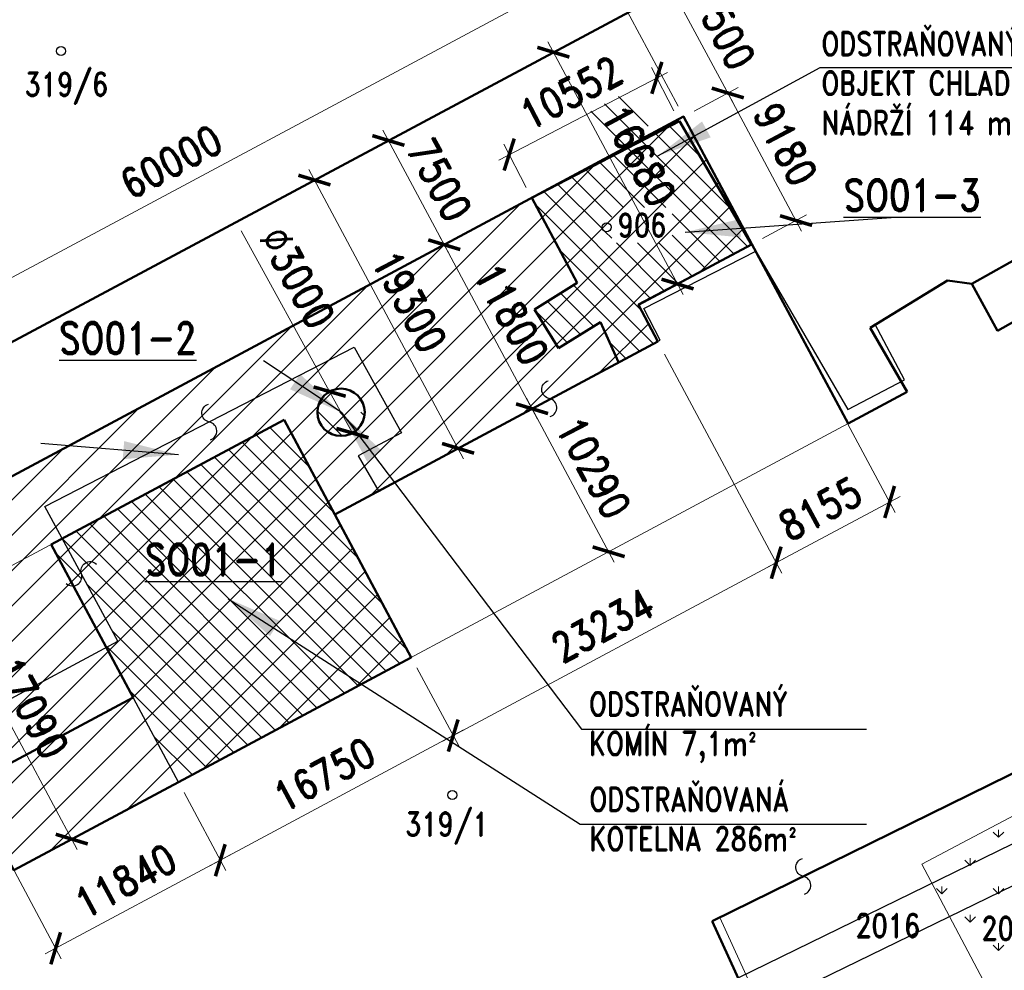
# Model space of a CAD drawing. Header units: millimetres. Extents: x -156521 to 298750130, y -256155368 to 337239.
# Tile 49 of 74: x 79823 to 142254, y 119086 to 179381. Entities that reach past the tile are written whole.
import ezdxf
from ezdxf.lldxf.tags import DXFTag

# ---------------------------------------------------------------- set-up
doc = ezdxf.new("R2010")
doc.units = ezdxf.units.MM
for name, color, linetype, lineweight in [('IN_C_TENKA', 7, 'Continuous', 18), ('IN_KOTY', 4, 'Continuous', 13), ('IN_SRAFY', 8, 'Continuous', 9)]:
    doc.layers.add(name, color=color, linetype=linetype, lineweight=lineweight)
for name, color, linetype in [('IN_HELP', 6, 'Continuous'), ('IN_NS_CARKOVANA', 20, 'DASHED'), ('IN_TEXT', 7, 'Continuous'), ('KATASTR', 116, 'Continuous')]:
    doc.layers.add(name, color=color, linetype=linetype)
doc.styles.add('Koty', font='romand.shx', dxfattribs={"width": 0.8})
doc.styles.add('ROMAND', font='romand.shx', dxfattribs={"width": 0.85})
tags = doc.linetypes.add('DASHED', pattern=[4.5, 3, -1.5]).pattern_tags.tags
tags[6:7] = [DXFTag(74, 4), DXFTag(75, 0), DXFTag(340, '0'), DXFTag(46, 0.0), DXFTag(50, 0.0), DXFTag(44, 0.0), DXFTag(45, 0.0)]
tags[4:5] = [DXFTag(74, 4), DXFTag(75, 0), DXFTag(340, '0'), DXFTag(46, 0.0), DXFTag(50, 0.0), DXFTag(44, 0.0), DXFTag(45, 0.0)]
tags = doc.linetypes.add('DOT2', pattern=[0.875, 0.125, -0.75]).pattern_tags.tags
tags[6:7] = [DXFTag(74, 4), DXFTag(75, 0), DXFTag(340, '0'), DXFTag(46, 0.0), DXFTag(50, 0.0), DXFTag(44, 0.0), DXFTag(45, 0.0)]
tags[4:5] = [DXFTag(74, 4), DXFTag(75, 0), DXFTag(340, '0'), DXFTag(46, 0.0), DXFTag(50, 0.0), DXFTag(44, 0.0), DXFTag(45, 0.0)]
doc.dimstyles.new('IP 1_100', dxfattribs={"dimscale": 100, "dimtxt": 2.5, "dimasz": 2, "dimexe": 1, "dimexo": 1, "dimgap": 1, "dimtad": 1, "dimtoh": 1, "dimdec": 0, "dimzin": 0, "dimdsep": 46, "dimtxsty": 'ROMAND', "dimblk": 'ARCHTICK', "dimcen": 0.09, "dimclrt": 7, "dimadec": 0, "dimazin": 0, "dimtfac": 1, "dimtdec": 4, "dimtofl": 0, "dimtmove": 2, "dimatfit": 3, "dimfxl": 1, "dimtolj": 1, "dimtzin": 0, "dimarcsym": 0})

# ---------------------------------------------------------------- blocks, each defined once
blk = doc.blocks.new('_ArchTick')
at = {"color": 0, "linetype": 'ByBlock', "lineweight": 13, "transparency": 33554687, "const_width": 0.15}
blk.add_lwpolyline([(-0.5, -0.5), (0.5, 0.5)], dxfattribs=at)
blk = doc.blocks.new('*136')
at = {"layer": 'IN_KOTY', "ltscale": 700, "transparency": 16777216}
for p, q in [((102847, 172381), (107095, 164447)), ((100543, 170297), (103862, 172074)), ((104083, 163685), (107402, 165462))]:
    blk.add_line(p, q, dxfattribs=at)
at = {"layer": 'IN_KOTY', "ltscale": 700, "transparency": 16777216, "xscale": 1500, "yscale": 1500, "zscale": 1500}
for p, rotation in [((103201, 171720), 118.1623736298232), ((106741, 165108), 298.1623736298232)]:
    blk.add_blockref('_ArchTick', p, dxfattribs=dict(at, rotation=rotation))
at = {"layer": 'IN_KOTY', "color": 7, "ltscale": 700, "transparency": 16777216, "insert": (106459, 169210), "char_height": 1875, "width": 4767.36, "attachment_point": 5, "rotation": 298.16237, "style": 'ROMAND'}
blk.add_mtext('\\A1;7500', dxfattribs=at)
blk = doc.blocks.new('*137')
at = {"layer": 'IN_KOTY', "ltscale": 700, "transparency": 16777216}
for p, q in [((104083, 163685), (107402, 165462)), ((106387, 165769), (112664, 154044)), ((111018, 154013), (112971, 155059))]:
    blk.add_line(p, q, dxfattribs=at)
at = {"layer": 'IN_KOTY', "ltscale": 700, "transparency": 16777216, "xscale": 1500, "yscale": 1500, "zscale": 1500}
for p, rotation in [((106741, 165108), 118.1623736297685), ((112310, 154705), 298.1623736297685)]:
    blk.add_blockref('_ArchTick', p, dxfattribs=dict(at, rotation=rotation))
at = {"layer": 'IN_KOTY', "color": 7, "ltscale": 700, "transparency": 16777216, "insert": (111013, 160703), "char_height": 1875, "width": 5719.13, "attachment_point": 5, "rotation": 298.16237, "style": 'ROMAND'}
blk.add_mtext('\\A1;11800', dxfattribs=at)
blk = doc.blocks.new('*138')
at = {"layer": 'IN_KOTY', "ltscale": 700, "transparency": 16777216}
for p, q in [((111018, 154013), (112971, 155059)), ((111956, 155366), (117521, 144972)), ((116989, 145538), (117828, 145987))]:
    blk.add_line(p, q, dxfattribs=at)
at = {"layer": 'IN_KOTY', "ltscale": 700, "transparency": 16777216, "xscale": 1500, "yscale": 1500, "zscale": 1500}
for p, rotation in [((112310, 154705), 118.1623736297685), ((117167, 145633), 298.1623736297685)]:
    blk.add_blockref('_ArchTick', p, dxfattribs=dict(at, rotation=rotation))
at = {"layer": 'IN_KOTY', "color": 7, "ltscale": 700, "transparency": 16777216, "insert": (116226, 150965), "char_height": 1875, "width": 5885.77, "attachment_point": 5, "rotation": 298.16237, "style": 'ROMAND'}
blk.add_mtext('\\A1;10290', dxfattribs=at)
blk = doc.blocks.new('*139')
at = {"layer": 'IN_KOTY', "ltscale": 700, "transparency": 16777216}
for p, q in [((100898, 170487), (97849, 168855)), ((98156, 169870), (107973, 151532)), ((110007, 153472), (106958, 151839))]:
    blk.add_line(p, q, dxfattribs=at)
at = {"layer": 'IN_KOTY', "ltscale": 700, "transparency": 16777216, "xscale": 1500, "yscale": 1500, "zscale": 1500}
for p, rotation in [((98510, 169209), 118.1623736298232), ((107619, 152193), 298.1623736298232)]:
    blk.add_blockref('_ArchTick', p, dxfattribs=dict(at, rotation=rotation))
at = {"layer": 'IN_KOTY', "color": 7, "ltscale": 700, "transparency": 16777216, "insert": (104552, 161497), "char_height": 1875, "width": 5885.77, "attachment_point": 5, "rotation": 298.16237, "style": 'ROMAND'}
blk.add_mtext('\\A1;19300', dxfattribs=at)
blk = doc.blocks.new('*140')
at = {"layer": 'IN_KOTY', "ltscale": 700, "transparency": 16777216}
for p, q in [((113306, 177980), (121887, 161953)), ((112091, 176479), (114322, 177673)), ((119964, 161774), (122194, 162968))]:
    blk.add_line(p, q, dxfattribs=at)
at = {"layer": 'IN_KOTY', "ltscale": 700, "transparency": 16777216, "xscale": 1500, "yscale": 1500, "zscale": 1500}
for p, rotation in [((113660, 177319), 118.1623736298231), ((121533, 162614), 298.1623736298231)]:
    blk.add_blockref('_ArchTick', p, dxfattribs=dict(at, rotation=rotation))
at = {"layer": 'IN_KOTY', "color": 7, "ltscale": 700, "transparency": 16777216, "insert": (119084, 170763), "char_height": 1875, "width": 5885.77, "attachment_point": 5, "rotation": 298.16237, "style": 'ROMAND'}
blk.add_mtext('\\A1;16680', dxfattribs=at)
blk = doc.blocks.new('*147')
at = {"layer": 'IN_KOTY', "ltscale": 700, "transparency": 16777216}
for p, q in [((121567, 173895), (116319, 183697)), ((63115, 154363), (117335, 183390)), ((68670, 145577), (63423, 155378))]:
    blk.add_line(p, q, dxfattribs=at)
at = {"layer": 'IN_KOTY', "ltscale": 700, "transparency": 16777216, "xscale": 1500, "yscale": 1500, "zscale": 1500}
for p, rotation in [((116673, 183036), 28.16237362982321), ((63777, 154717), 208.1623736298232)]:
    blk.add_blockref('_ArchTick', p, dxfattribs=dict(at, rotation=rotation))
at = {"layer": 'IN_KOTY', "color": 7, "ltscale": 700, "transparency": 16777216, "insert": (89429, 170364), "char_height": 1875, "width": 6041.72, "attachment_point": 5, "rotation": 28.16237, "style": 'ROMAND'}
blk.add_mtext('\\A1;60000', dxfattribs=at)
blk = doc.blocks.new('*148')
at = {"layer": 'IN_KOTY', "ltscale": 700, "transparency": 16777216}
for p, q in [((119042, 180200), (121840, 181698)), ((120825, 182006), (125073, 174071)), ((122582, 173588), (125380, 175086))]:
    blk.add_line(p, q, dxfattribs=at)
at = {"layer": 'IN_KOTY', "ltscale": 700, "transparency": 16777216, "xscale": 1500, "yscale": 1500, "zscale": 1500}
for p, rotation in [((121179, 181344), 118.1623736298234), ((124719, 174732), 298.1623736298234)]:
    blk.add_blockref('_ArchTick', p, dxfattribs=dict(at, rotation=rotation))
at = {"layer": 'IN_KOTY', "color": 7, "ltscale": 700, "transparency": 16777216, "insert": (124437, 178835), "char_height": 1875, "width": 4767.36, "attachment_point": 5, "rotation": 298.16237, "style": 'ROMAND'}
blk.add_mtext('\\A1;7500', dxfattribs=at)
blk = doc.blocks.new('*149')
at = {"layer": 'IN_KOTY', "ltscale": 700, "transparency": 16777216}
for p, q in [((122582, 173588), (125380, 175086)), ((124365, 175393), (129405, 165978)), ((126914, 165495), (129713, 166993))]:
    blk.add_line(p, q, dxfattribs=at)
at = {"layer": 'IN_KOTY', "ltscale": 700, "transparency": 16777216, "xscale": 1500, "yscale": 1500, "zscale": 1500}
for p, rotation in [((124719, 174732), 118.1623736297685), ((129051, 166639), 298.1623736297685)]:
    blk.add_blockref('_ArchTick', p, dxfattribs=dict(at, rotation=rotation))
at = {"layer": 'IN_KOTY', "color": 7, "ltscale": 700, "transparency": 16777216, "insert": (128373, 171482), "char_height": 1875, "width": 4780.18, "attachment_point": 5, "rotation": 298.16237, "style": 'ROMAND'}
blk.add_mtext('\\A1;9180', dxfattribs=at)
blk = doc.blocks.new('*152')
at = {"layer": 'IN_KOTY', "ltscale": 700, "transparency": 16777216}
for p, q in [((88282, 149554), (74396, 142121)), ((74703, 143136), (83477, 126747)), ((96348, 134487), (82462, 127054))]:
    blk.add_line(p, q, dxfattribs=at)
at = {"layer": 'IN_KOTY', "ltscale": 700, "transparency": 16777216, "xscale": 1500, "yscale": 1500, "zscale": 1500}
for p, rotation in [((75057, 142475), 118.1623736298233), ((83123, 127408), 298.1623736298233)]:
    blk.add_blockref('_ArchTick', p, dxfattribs=dict(at, rotation=rotation))
at = {"layer": 'IN_KOTY', "color": 7, "ltscale": 700, "transparency": 16777216, "insert": (80578, 135738), "char_height": 1875, "width": 5885.77, "attachment_point": 5, "rotation": 298.16237, "style": 'ROMAND'}
blk.add_mtext('\\A1;17090', dxfattribs=at)
blk = doc.blocks.new('*153')
at = {"layer": 'IN_KOTY', "ltscale": 700, "transparency": 16777216}
for p, q in [((105009, 138274), (107664, 133314)), ((91882, 125716), (107971, 134329)), ((90242, 130368), (92897, 125408))]:
    blk.add_line(p, q, dxfattribs=at)
at = {"layer": 'IN_KOTY', "ltscale": 700, "transparency": 16777216, "xscale": 1500, "yscale": 1500, "zscale": 1500}
for p, rotation in [((107310, 133975), 28.16237362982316), ((92543, 126070), 208.1623736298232)]:
    blk.add_blockref('_ArchTick', p, dxfattribs=dict(at, rotation=rotation))
at = {"layer": 'IN_KOTY', "color": 7, "ltscale": 700, "transparency": 16777216, "insert": (99130, 131510), "char_height": 1875, "width": 5885.77, "attachment_point": 5, "rotation": 28.16237, "style": 'ROMAND'}
blk.add_mtext('\\A1;16750', dxfattribs=at)
blk = doc.blocks.new('*154')
at = {"layer": 'IN_KOTY', "ltscale": 700, "transparency": 16777216}
for p in [(93870, 165987), (100922, 153164)]:
    blk.add_line(p, (99476, 155793), dxfattribs=at)
at = {"layer": 'IN_KOTY', "ltscale": 700, "transparency": 16777216, "xscale": 1500, "yscale": 1500, "zscale": 1500}
for p, rotation in [((99476, 155793), 298.8099938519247), ((100922, 153164), 118.8099938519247)]:
    blk.add_blockref('_ArchTick', p, dxfattribs=dict(at, rotation=rotation))
at = {"layer": 'IN_KOTY', "color": 7, "ltscale": 700, "transparency": 16777216, "insert": (97429, 163017), "char_height": 1875, "width": 6063.09, "attachment_point": 5, "rotation": 298.80999, "style": 'ROMAND'}
blk.add_mtext('\\A1;∅3000', dxfattribs=at)
blk = doc.blocks.new('*161')
at = {"layer": 'IN_KOTY', "ltscale": 700, "transparency": 16777216}
for p, q in [((76929, 130149), (82459, 119820)), ((90242, 130368), (92897, 125408)), ((93204, 126424), (81444, 120127))]:
    blk.add_line(p, q, dxfattribs=at)
at = {"layer": 'IN_KOTY', "ltscale": 700, "transparency": 16777216, "xscale": 1500, "yscale": 1500, "zscale": 1500}
for p, rotation in [((92543, 126070), 28.16237362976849), ((82105, 120481), 208.1623736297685)]:
    blk.add_blockref('_ArchTick', p, dxfattribs=dict(at, rotation=rotation))
at = {"layer": 'IN_KOTY', "color": 7, "ltscale": 700, "transparency": 16777216, "insert": (86527, 124763), "char_height": 1875, "width": 5719.13, "attachment_point": 5, "rotation": 28.16237, "style": 'ROMAND'}
blk.add_mtext('\\A1;11840', dxfattribs=at)
blk = doc.blocks.new('*162')
at = {"layer": 'IN_KOTY', "ltscale": 700, "transparency": 16777216}
for p, q in [((120714, 158165), (128147, 144280)), ((106649, 133621), (128454, 145295)), ((105009, 138274), (107664, 133314))]:
    blk.add_line(p, q, dxfattribs=at)
at = {"layer": 'IN_KOTY', "ltscale": 700, "transparency": 16777216, "xscale": 1500, "yscale": 1500, "zscale": 1500}
for p, rotation in [((127793, 144941), 28.16237362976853), ((107310, 133975), 208.1623736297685)]:
    blk.add_blockref('_ArchTick', p, dxfattribs=dict(at, rotation=rotation))
at = {"layer": 'IN_KOTY', "color": 7, "ltscale": 700, "transparency": 16777216, "insert": (116755, 140946), "char_height": 1875, "width": 6058.1, "attachment_point": 5, "rotation": 28.16237, "style": 'ROMAND'}
blk.add_mtext('\\A1;23234', dxfattribs=at)
blk = doc.blocks.new('*163')
at = {"layer": 'IN_KOTY', "ltscale": 700, "transparency": 16777216}
for p, q in [((127903, 162014), (135337, 148128)), ((120714, 158165), (128147, 144280)), ((127132, 144587), (135644, 149144))]:
    blk.add_line(p, q, dxfattribs=at)
at = {"layer": 'IN_KOTY', "ltscale": 700, "transparency": 16777216, "xscale": 1500, "yscale": 1500, "zscale": 1500}
for p, rotation in [((134983, 148790), 28.16237362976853), ((127793, 144941), 208.1623736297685)]:
    blk.add_blockref('_ArchTick', p, dxfattribs=dict(at, rotation=rotation))
at = {"layer": 'IN_KOTY', "color": 7, "ltscale": 700, "transparency": 16777216, "insert": (130591, 148353), "char_height": 1875, "width": 4799.41, "attachment_point": 5, "rotation": 28.16237, "style": 'ROMAND'}
blk.add_mtext('\\A1;8155', dxfattribs=at)
blk = doc.blocks.new('*169')
at = {"layer": 'IN_KOTY', "ltscale": 700, "transparency": 16777216}
for p, q in [((121306, 173608), (119878, 176357)), ((110194, 170481), (120889, 176037)), ((111942, 168743), (110514, 171492))]:
    blk.add_line(p, q, dxfattribs=at)
at = {"layer": 'IN_KOTY', "ltscale": 700, "transparency": 16777216, "xscale": 1500, "yscale": 1500, "zscale": 1500}
for p, rotation in [((120224, 175691), 27.45215262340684), ((110860, 170827), 207.4521526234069)]:
    blk.add_blockref('_ArchTick', p, dxfattribs=dict(at, rotation=rotation))
at = {"layer": 'IN_KOTY', "color": 7, "ltscale": 700, "transparency": 16777216, "insert": (114764, 174756), "char_height": 1875, "width": 5875.08, "attachment_point": 5, "rotation": 27.45215, "style": 'ROMAND'}
blk.add_mtext('\\A1;10552', dxfattribs=at)

msp = doc.modelspace()

# ---------------------------------------------------------------- hatches: boundary and pattern name
at = {"layer": 'IN_SRAFY', "transparency": 33554687}
h = msp.add_hatch(dxfattribs=at)
h.set_pattern_fill('ANSI31', color=42, scale=300, angle=90, style=0, pattern_type=2)
h.paths.add_polyline_path([(117799.03801, 157644.77575), (120280.68861, 158973.54026), (119640.82157, 160185.1254), (116641.86812, 160185.1254), (117193.76453, 158973.54026)])
h.paths.add_polyline_path([(113982.62437, 158541.6669), (116641.86812, 160185.1254), (112966.93868, 160185.1254)])
h.paths.add_polyline_path([(112966.93868, 160185.1254), (119640.82157, 160185.1254), (119206.57988, 161007.35992), (119057.85715, 161288.96568), (121666.97828, 162685.7589), (126234.34245, 165130.89768), (126180.0203, 165223.49448), (113817.9509, 165223.49448), (113867.45093, 165130.89768), (115174.56374, 162685.7589), (112914.44361, 161288.96568), (112458.78357, 161007.35992)])
h.paths.add_polyline_path([(113817.9509, 165223.49448), (117364.83482, 165223.49448), (117364.83482, 165933.47959), (113438.40981, 165933.47959)])
h.paths.add_polyline_path([(121200.5491, 165223.49448), (126180.0203, 165223.49448), (124860.05195, 167473.49448), (121200.5491, 167473.49448)])
h.paths.add_polyline_path([(113438.40981, 165933.47959), (117032.13796, 165933.47959), (116922.82673, 165955.22295), (116830.15713, 166017.14279), (116768.23729, 166109.81239), (116746.49393, 166219.12362), (116768.23729, 166328.43486), (116830.15713, 166421.10445), (116922.82673, 166483.0243), (117032.13796, 166504.76765), (113133.01286, 166504.76765), (113144.63634, 166483.0243), (113177.7372, 166421.10445), (113227.27616, 166328.43486), (113285.71133, 166219.12362), (113344.14651, 166109.81239), (113393.68546, 166017.14279), (113426.78633, 165955.22295)])
h.paths.add_polyline_path([(117032.13796, 165933.47959), (117364.83482, 165933.47959), (117364.83482, 165955.22295), (117364.83482, 166017.14279), (117364.83482, 166109.81239), (117364.83482, 166219.12362), (117364.83482, 166328.43486), (117364.83482, 166421.10445), (117364.83482, 166483.0243), (117364.83482, 166504.76765), (117032.13796, 166504.76765), (117141.4492, 166483.0243), (117234.11879, 166421.10445), (117296.03863, 166328.43486), (117317.78199, 166219.12362), (117296.03863, 166109.81239), (117234.11879, 166017.14279), (117141.4492, 165955.22295)])
h.paths.add_polyline_path([(113133.01286, 166504.76765), (117364.83482, 166504.76765), (117364.83482, 167473.49448), (112615.15462, 167473.49448)])
h.paths.add_polyline_path([(112615.15462, 167473.49448), (124860.05195, 167473.49448), (124504.69249, 168079.23535), (122922.66478, 170775.93814), (122161.96814, 172072.61124), (116788.11797, 172072.61124), (117482.29201, 170775.93814), (112291.34002, 168079.23535)])
h.paths.add_polyline_path([(116788.11797, 172072.61124), (119978.29112, 172072.61124), (119183.67288, 173556.9077), (118473.03795, 174884.32869), (115993.49973, 173556.9077)])
h.paths.add_polyline_path([(119978.29112, 172072.61124), (122161.96814, 172072.61124), (121651.90644, 172942.05544)])
h = msp.add_hatch(dxfattribs=at)
h.set_pattern_fill('ANSI31', color=12, scale=500, style=0, pattern_type=2)
h.paths.add_polyline_path([(79449.61559, 125441.08657), (89478.61702, 130810.11332), (76575.30667, 130810.11332)])
h.paths.add_polyline_path([(76575.30667, 130810.11332), (89478.61702, 130810.11332), (89887.92047, 131029.23396), (89887.92047, 131029.23396), (104654.94807, 138934.76341), (72225.77457, 138934.76341), (76458.00042, 131029.23396), (76458.00042, 131029.23396)])
h.paths.add_polyline_path([(72225.77457, 138934.76341), (104654.94807, 138934.76341), (101452.92964, 144915.93073), (69023.75615, 144915.93073)])
h.paths.add_polyline_path([(69023.75615, 144915.93073), (101452.92964, 144915.93073), (99798.35714, 148006.56723), (74796.8691, 148006.56723)])
h.paths.add_polyline_path([(74796.8691, 148006.56723), (99798.35714, 148006.56723), (120280.68861, 158973.54026), (120280.68861, 158973.54026), (119057.85715, 161288.96568), (99607.54696, 161288.96568), (95282.47914, 158973.54026), (95282.47914, 158973.54026)])
h.paths.add_polyline_path([(99607.54696, 161288.96568), (119057.85715, 161288.96568), (126234.34245, 165130.89768), (106784.03227, 165130.89768)])
h.paths.add_polyline_path([(106784.03227, 165130.89768), (126234.34245, 165130.89768), (126253.27354, 165141.03244), (106802.96335, 165141.03244)])
h.paths.add_polyline_path([(106802.96335, 165141.03244), (126253.27354, 165141.03244), (121920.57143, 173234.24518)])
h = msp.add_hatch(dxfattribs=at)
h.set_pattern_fill('ANSI31', color=42, scale=300, angle=90, style=0, pattern_type=2)
edge = h.paths.add_edge_path()
edge.add_arc((100198.87206, 154478.36409), 1500, 180, 360)
edge.add_line((101698.87206, 154478.36409), (98698.87206, 154478.36409))
h = msp.add_hatch(dxfattribs=at)
h.set_pattern_fill('ANSI31', color=42, scale=300, angle=90, style=0, pattern_type=2)
h.paths.add_polyline_path([(89887.92047, 131029.23396), (99916.9219, 136398.26071), (104654.94807, 138934.76341), (104313.66749, 139572.25389), (104100.5817, 139970.28462), (101817.30721, 144235.29654), (83735.70329, 144235.29654), (86056.08815, 139970.28462), (85314.41404, 139572.25389), (85655.69462, 138934.76341), (87013.61155, 136398.26071)])
h.paths.add_polyline_path([(83229.03635, 143467.60715), (83293.65407, 143480.66607), (83358.2718, 143493.72499), (83388.30751, 143507.30266), (83478.41462, 143548.03566), (83583.4002, 143627.79765), (83667.92903, 143728.98471), (83727.73426, 143846.4891), (83759.79701, 143974.37938), (82957.73579, 143974.37938), (83026.20186, 143846.4891), (83089.10785, 143728.98471), (83143.27835, 143627.79765), (83185.97894, 143548.03566), (83207.78535, 143507.30266), (83215.05416, 143493.72499), (83222.04525, 143480.66607)])
h.paths.add_polyline_path([(82957.73579, 143974.37938), (83759.79701, 143974.37938), (83762.49882, 144106.19989), (83735.70329, 144235.29654), (82723.37981, 146096.01018), (82520.04545, 146469.75139), (81821.92057, 146096.01018), (82818.05377, 144235.29654), (82887.16567, 144106.19989)])
h.paths.add_polyline_path([(83735.70329, 144235.29654), (83735.70329, 144235.29654), (83735.70329, 144235.29654)])
h.paths.add_polyline_path([(83735.70329, 144235.29654), (101817.30721, 144235.29654), (100621.09162, 146469.75139), (99798.35714, 148006.56723), (96588.94817, 154001.53963), (85390.71996, 148006.56723), (82520.04545, 146469.75139)])
h = msp.add_hatch(dxfattribs=at)
h.set_pattern_fill('GRASS', color=74, scale=100, style=0, pattern_type=2)
h.paths.add_polyline_path([(141516.05392, 117338.39406), (151298.0831, 122507.65276), (154735.31566, 124324.03911), (154576.48188, 124624.60767), (153943.31981, 125822.76978), (152894.8092, 127806.91527), (140787.22396, 127806.91527), (137032.53295, 125822.76978), (137665.69502, 124624.60767), (137824.5288, 124324.03911), (138784.38803, 122507.65276)])
h.paths.add_polyline_path([(140787.22396, 127806.91527), (148588.96258, 127806.91527), (148412.20941, 127840.69735), (148258.67009, 127934.55145), (148148.00962, 128076.45696), (148094.40114, 128248.23892), (148094.40114, 129108.75195), (148140.71653, 129290.31118), (148250.68338, 129442.02196), (148408.82114, 129542.52726), (148592.86803, 129577.6785), (144138.12175, 129577.6785), (144071.60343, 129542.52726), (143881.41255, 129442.02196), (143594.32317, 129290.31118), (143250.75018, 129108.75195), (141622.36127, 128248.23892), (141297.29025, 128076.45696), (141028.75584, 127934.55145), (140851.15135, 127840.69735)])
h.paths.add_polyline_path([(148588.96258, 127806.91527), (152894.8092, 127806.91527), (152878.62998, 127837.53197), (152830.49179, 127928.62611), (152756.56007, 128068.53056), (152666.30382, 128239.32666), (152236.88439, 129051.93706), (152206.86088, 129108.75195), (152110.91692, 129290.31118), (152030.74621, 129442.02196), (151977.63474, 129542.52726), (151959.05926, 129577.6785), (148592.86803, 129577.6785), (148776.91493, 129542.52726), (148935.05269, 129442.02196), (149045.01954, 129290.31118), (149091.33493, 129108.75195), (149091.33493, 129051.93706), (149091.33493, 128239.32666), (149034.66391, 128068.53056), (148921.48415, 127928.62611), (148766.29146, 127837.53197)])
h.paths.add_polyline_path([(144138.12175, 129577.6785), (151959.05926, 129577.6785), (151104.76313, 131194.3029), (150251.7947, 132808.41482), (147197.33547, 131194.3029)])

# ---------------------------------------------------------------- linework, layer by layer
at = {"layer": 'IN_C_TENKA', "transparency": 33554687}
for p, q in [((79449.61559, 125441.08657), (132346.43087, 153759.40102)), ((104654.94807, 138934.76341), (99798.35714, 148006.56723)), ((87013.61155, 136398.26071), (89887.92047, 131029.23396))]:
    msp.add_line(p, q, dxfattribs=at)
at = {"layer": 'IN_C_TENKA', "color": 3, "linetype": 'DOT2', "lineweight": 20, "ltscale": 500, "transparency": 33554687}
for points in [[(150251.7947, 132808.41482), (154735.31566, 124324.03911), (141516.05392, 117338.39406), (137032.53295, 125822.76978), (150251.7947, 132808.41482)], [(124213.1347, 122435.36664), (130685.56993, 108278.40919), (118390.97361, 101956.67345), (96884.17533, 87341.24541), (94901.73073, 87105.45494), (93367.39309, 89443.15602), (93920.76648, 91906.54223), (96971.0206, 93033.00449), (101282.99059, 94255.00315), (117374.0757, 103194.87759)]]:
    msp.add_lwpolyline(points, dxfattribs=at)
at = {"layer": 'IN_HELP', "transparency": 33554687}
for points in [[(112291.36615, 168079.24934), (121651.90644, 172942.05544), (126253.27354, 165141.03244), (119036.38576, 161329.62164), (120281.41125, 158972.17195), (117801.75849, 157638.80345), (116641.86812, 160185.1254), (113982.62437, 158541.6669), (112458.78357, 161007.35992), (115174.56374, 162685.7589), (112291.36615, 168079.24934)], [(81821.92057, 146096.01018), (96588.94817, 154001.53963), (104654.94807, 138934.76341), (89887.92047, 131029.23396), (81821.92057, 146096.01018)]]:
    msp.add_lwpolyline(points, close=True, dxfattribs=at)
at = {"layer": 'IN_NS_CARKOVANA', "color": 244, "lineweight": 50, "ltscale": 1000, "transparency": 33554687}
msp.add_lwpolyline([(126234.34245, 165130.89768), (119057.85715, 161288.96568), (120280.68861, 158973.54026), (99798.35714, 148006.56723), (104654.94807, 138934.76341), (89887.92047, 131029.23396), (79449.61559, 125441.08657), (76575.30667, 130810.11332), (69023.75615, 144915.93073), (121920.57143, 173234.24518), (126253.27354, 165141.03244)], close=True, dxfattribs=at)
at = {"layer": 'IN_SRAFY', "color": 42, "transparency": 33554687}
msp.add_lwpolyline([(98698.87206, 154478.36409, 1), (101698.87206, 154478.36409, 1)], format="xyb", close=True, dxfattribs=at)
at = {"layer": 'KATASTR', "color": 7, "lineweight": 50, "transparency": 33554687}
for p, q in [((43310.28219, 139657.34873), (120024.55971, 180726.34356)), ((112291.34002, 168079.23535), (121651.90644, 172942.05544)), ((121651.90644, 172942.05544), (126234.34245, 165130.89768)), ((115174.56374, 162685.7589), (112291.34002, 168079.23535)), ((140198.27752, 162628.97706), (145511.75153, 165628.79657)), ((119057.85715, 161288.96568), (126234.34245, 165130.89768)), ((126253.27354, 165141.03244), (132346.43087, 153759.40102)), ((112458.78357, 161007.35992), (115174.56374, 162685.7589)), ((133749.68584, 159840.46363), (138645.63947, 162835.86268)), ((138645.63947, 162835.86268), (140198.27752, 162628.97706)), ((141823.57987, 159646.22492), (140198.27752, 162628.97706)), ((147181.5398, 162671.15978), (141823.57987, 159646.22492)), ((120281.41125, 158972.17195), (119057.85715, 161288.96568)), ((113982.62437, 158541.6669), (112458.78357, 161007.35992)), ((116641.86812, 160185.1254), (113982.62437, 158541.6669)), ((117791.44563, 157661.44339), (116641.86812, 160185.1254)), ((136104.11123, 155771.07551), (133749.68584, 159840.46363)), ((99798.35714, 148006.56723), (120281.41125, 158972.17195)), ((132346.43087, 153759.40102), (136104.11123, 155771.07551)), ((96588.94817, 154001.53963), (81821.92057, 146096.01018)), ((99798.35714, 148006.56723), (96588.94817, 154001.53963)), ((81821.92057, 146096.01018), (87013.61155, 136398.26071)), ((87013.61155, 136398.26071), (76575.30667, 130810.11332)), ((149249.76696, 134764.38361), (123734.86532, 122199.84809)), ((129417.83615, 109759.92421), (123734.86532, 122199.84809))]:
    msp.add_line(p, q, dxfattribs=at)
at = {"layer": 'KATASTR', "transparency": 33554687}
for p, q in [((112268.12212, 168122.66771), (121651.90644, 172942.05544)), ((121651.90644, 172942.05544), (126512.86561, 164656.13092)), ((115174.56374, 162685.7589), (112268.12212, 168122.66771)), ((140198.27752, 162628.97706), (145511.75153, 165628.79657)), ((119397.7852, 161053.88958), (126490.83963, 164699.10743)), ((126490.83963, 164699.10743), (132331.8418, 154648.59851)), ((112458.78357, 161007.35992), (115174.56374, 162685.7589)), ((133749.68584, 159840.46363), (138645.63947, 162835.86268)), ((138645.63947, 162835.86268), (140198.27752, 162628.97706)), ((113982.62437, 158541.6669), (112458.78357, 161007.35992)), ((120437.44767, 159057.94445), (119397.7852, 161053.88958)), ((116641.86812, 160185.1254), (113982.62437, 158541.6669)), ((117791.44563, 157661.44339), (116641.86812, 160185.1254)), ((135933.06081, 156535.81212), (134044.61533, 160090.79539)), ((81415.31844, 148500.30847), (101026.5111, 158612.53946)), ((101026.5111, 158612.53946), (104021.83266, 153179.38991)), ((102591.00359, 149448.83706), (120437.44767, 159057.94445)), ((132331.8418, 154648.59851), (135933.06081, 156535.81212)), ((104021.83266, 153179.38991), (101287.26192, 151707.19051)), ((101287.26192, 151707.19051), (102591.00359, 149448.83706)), ((86056.08815, 139970.28462), (81415.31844, 148500.30847)), ((76797.75433, 135001.65844), (86056.08815, 139970.28462)), ((126356.24666, 116461.69012), (171172.79849, 138263.75931)), ((125372.50795, 118615.07697), (157109.55306, 134129.74749))]:
    msp.add_line(p, q, dxfattribs=at)
for points in [[(113467.40494, 154216.38948, 0.7743874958), (113402.05304, 155350.84835, -0.7812922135), (113336.75048, 156484.4507)], [(91917.18093, 152728.73962, 0.7743874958), (91851.82902, 153863.1985, -0.7812922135), (91786.52646, 154996.80084)], [(82779.12332, 143621.92671, 0.7743874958), (83735.70329, 144235.29654, -0.7812922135), (84691.56104, 144848.20328)], [(129580.12535, 123911.64204, 0.7743874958), (129514.77344, 125046.10091, -0.7812922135), (129449.47088, 126179.70326)]]:
    msp.add_lwpolyline(points, format="xyb", dxfattribs=at)
for centre in [(82446.14638, 177392.88601), (117032.13796, 166219.12362), (107259.20465, 130203.0882)]:
    msp.add_circle(centre, 285.64403, dxfattribs=at)
at = {"layer": 'KATASTR', "color": 7, "lineweight": 50, "transparency": 33554687}
msp.add_circle((100198.87206, 154478.36409), 1500, dxfattribs=at)

# ---------------------------------------------------------------- texts
at = {"layer": 'IN_TEXT', "transparency": 33554687, "attachment_point": 1, "style": 'Koty'}
for s, insert, char_height, width in [('ODSTRAŇOVANÝ OBJEKT CHLADÍCÍCH NÁDRŽÍ 114 m{\\fISOCPEUR|b0|i0|c238|p34;²}', (130661.83735, 178605.93136), 1500, 18370.3022772), ('{\\LSO01-3}', (132062.08475, 169249.53113), 2000, 6757.8571429), ('{\\LSO01-2}', (82319.27438, 160186.86728), 2000, 6757.8571429), ('{\\LSO01-1}', (87753.29425, 146139.47038), 2000, 6757.8571429), ('ODSTRAŇOVANÝ KOMÍN 7,1m{\\fISOCPEUR|b0|i0|c238|p34;²}', (115924.41975, 136725.11414), 1500, 15598.1238374), ('ODSTRAŇOVANÁ\\PKOTELNA 286m{\\fISOCPEUR|b0|i0|c238|p34;²}', (115947.84029, 130682.35012), 1500, 15598.1238374)]:
    msp.add_mtext(s, dxfattribs=dict(at, insert=insert, char_height=char_height, width=width))
at = {"layer": 'KATASTR', "transparency": 33554687, "char_height": 1500, "width": 486.76591, "attachment_point": 1, "style": 'Koty'}
for s, insert in [('319/6', (80137.2334, 176036.86511)), ('906', (117739.83482, 167098.49448)), ('319/1', (104268.83806, 129110.48876)), ('2016', (132808.70647, 122676.55163)), ('2062/3', (140803.24173, 122494.69083))]:
    msp.add_mtext(s, dxfattribs=dict(at, insert=insert))

# ---------------------------------------------------------------- dimensions: what is measured, and where the dimension line sits
at = {"layer": 'IN_KOTY', "ltscale": 700, "transparency": 33554687}
for p1, p2, distance, picture, middle in [((69023.75615, 144915.93073), (121920.57143, 173234.24518), 11117.459, '*147', (89428.58286, 170364.11381)), ((118380.78212, 179846.34709), (121920.57143, 173234.24518), 3173.89963, '*148', (124436.55275, 178834.74019)), ((111429.9181, 176125.20146), (119302.40951, 161419.88681), 2529.90307, '*140', (119084.28366, 170763.03991)), ((112288.09554, 168077.49841), (121651.90644, 172942.05544), 3097.86838, '*169', (114763.90925, 174756.2943)), ((99881.81265, 169942.92225), (103421.60196, 163330.82034), 3764.9326, '*136', (106458.64597, 169210.26631)), ((101559.49803, 170841.07126), (110668.55585, 153825.92901), -3458.9498, '*139', (104552.29272, 161497.42559)), ((96588.94817, 154001.53963), (104654.94807, 138934.76341), -24422.87995, '*152', (80578.12822, 135737.69087)), ((89887.92047, 131029.23396), (104654.94807, 138934.76341), -5625.62099, '*153', (99130.11674, 131510.0977))]:
    dim = msp.add_aligned_dim(p1=p1, p2=p2, distance=distance, dimstyle='IP 1_100', override={"dimscale": 750, "dimtxt": 2.5, "dimasz": 2, "dimexe": 1, "dimexo": 1, "dimgap": 1, "dimtad": 1, "dimtih": 0, "dimdec": 0, "dimlfac": 1, "dimzin": 0, "dimlunit": 2, "dimpost": '', "dimtxsty": 'ROMAND', "dimblk": 'ArchTick', "dimse1": 0, "dimse2": 0, "dimsd2": 0, "dimclrd": 0, "dimclre": 0, "dimclrt": 7, "dimaunit": 0, "dimadec": 0, "dimazin": 0, "dimtol": 0, "dimtp": 0, "dimtm": 0, "dimtmove": 2}, dxfattribs=at)
    dim.commit()
    dim.dimension.update_dxf_attribs({"geometry": picture, "text_midpoint": middle})
for base, p1, p2, angle, picture, middle in [((129051.42658, 166639.02391), (121920.57143, 173234.24518), (126253.27354, 165141.03244), 118.1623736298, '*149', (128372.79846, 171482.08287)), ((112310.0862, 154704.72242), (103421.60196, 163330.82034), (110356.40573, 153658.81942), 118.1623736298, '*137', (111013.17487, 160702.69518)), ((134982.63485, 148789.64235), (120280.68861, 158973.54026), (126234.34245, 165130.89768), 208.1623736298, '*163', (130591.4373, 148352.91827)), ((127793.14494, 144940.74833), (104654.94807, 138934.76341), (120280.68861, 158973.54026), 208.1623736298, '*162', (116755.16144, 140945.66685)), ((117166.67713, 145632.9186), (110356.40573, 153658.81942), (116327.67604, 145183.7593), 118.1623736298, '*138', (116226.10459, 150965.2731)), ((82104.75066, 120481.46266), (89887.92047, 131029.23396), (76575.30667, 130810.11332), 208.1623736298, '*161', (86527.4505, 124763.25929))]:
    dim = msp.add_linear_dim(base=base, p1=p1, p2=p2, angle=angle, dimstyle='IP 1_100', override={"dimscale": 750, "dimtxt": 2.5, "dimasz": 2, "dimexe": 1, "dimexo": 1, "dimgap": 1, "dimtad": 1, "dimtih": 0, "dimdec": 0, "dimlfac": 1, "dimzin": 0, "dimlunit": 2, "dimpost": '', "dimtxsty": 'ROMAND', "dimblk": 'ArchTick', "dimse1": 0, "dimse2": 0, "dimsd2": 0, "dimclrd": 0, "dimclre": 0, "dimclrt": 7, "dimaunit": 0, "dimadec": 0, "dimazin": 0, "dimtol": 0, "dimtp": 0, "dimtm": 0, "dimtmove": 2}, dxfattribs=at)
    dim.commit()
    dim.dimension.update_dxf_attribs({"geometry": picture, "text_midpoint": middle})
dim = msp.add_diameter_dim_2p(p1=(100921.73184, 153164.03014), p2=(99476.01229, 155792.69805), dimstyle='IP 1_100', override={"dimscale": 750, "dimtxt": 2.5, "dimasz": 2, "dimexe": 1, "dimexo": 1, "dimgap": 1, "dimtad": 1, "dimtih": 0, "dimdec": 0, "dimlfac": 1, "dimzin": 0, "dimlunit": 2, "dimpost": '', "dimtxsty": 'ROMAND', "dimblk": 'ArchTick', "dimse1": 0, "dimse2": 0, "dimsd2": 0, "dimclrd": 0, "dimclre": 0, "dimclrt": 7, "dimaunit": 0, "dimadec": 0, "dimazin": 0, "dimtol": 0, "dimtp": 0, "dimtm": 0, "dimtmove": 2}, dxfattribs=at)
dim.commit()
dim.dimension.update_dxf_attribs({"geometry": '*154', "text_midpoint": (97428.54521, 163017.20503)})

# ---------------------------------------------------------------- leaders
at = {"layer": 'IN_TEXT', "transparency": 33554687}
for points in [[(120289.81455, 170745.43819), (130577.34001, 176358.8519), (148410.07453, 176358.8519)], [(122011.93365, 165901.41727), (135381.14517, 166865.1214)], [(100198.87206, 154478.36409), (95281.9586, 157752.46954)], [(100198.87206, 154478.36409), (115445.91157, 134378.31453), (133520.16889, 134378.31453)], [(89889.79963, 151790.51307), (81158.20871, 152510.23074)], [(93051.30902, 142654.04517), (115371.5444, 128358.79272), (133520.16889, 128358.79272)]]:
    msp.add_leader(points, dimstyle='IP 1_100', override={"dimasz": 35, "dimgap": 1, "dimtad": 0, "dimclrd": 256}, dxfattribs=at)

doc.saveas('drawing.dxf')
